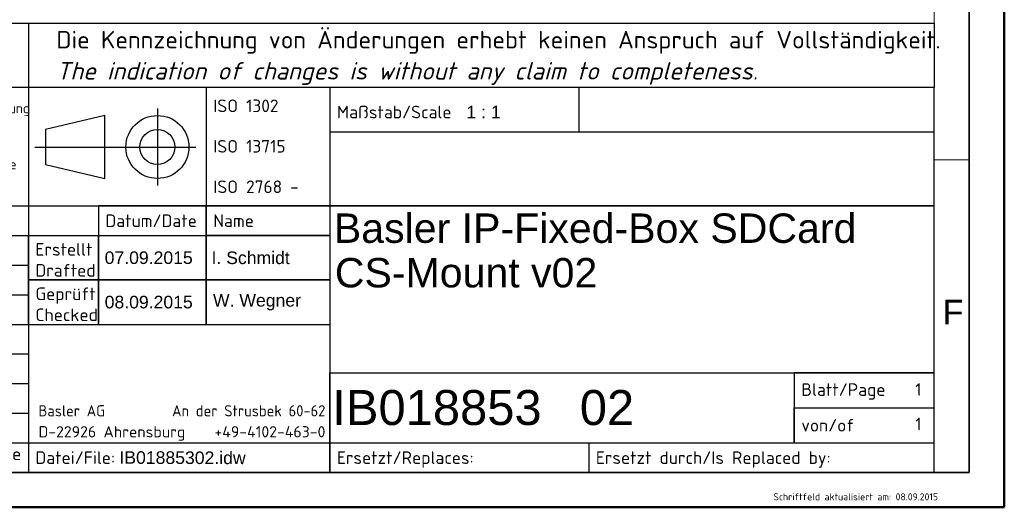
# Model space of a CAD drawing. Header units: millimetres. Extents: x 0 to 420, y 0 to 297.
# Tile 27 of 53: x 279 to 420, y 0 to 70. Entities that reach past the tile are written whole.
import ezdxf
from ezdxf.enums import TextEntityAlignment as Align

# ---------------------------------------------------------------- set-up
doc = ezdxf.new("R2010")
doc.units = ezdxf.units.MM
doc.layers.get('0').update_dxf_attribs({"lineweight": 25})
for name, color, linetype, lineweight in [('001', 7, 'Continuous', 50), ('RAHM2', 7, 'Continuous', 25), ('RAHM3', 7, 'Continuous', 25), ('Rahmen (ISO)', 7, 'Continuous', 70), ('Symbol (ISO)', 7, 'Continuous', 18), ('Titel (ISO)', 7, 'Continuous', 35)]:
    doc.layers.add(name, color=color, linetype=linetype, lineweight=lineweight)
doc.layers.add('Symbole(DIN)', color=3, linetype='Continuous', lineweight=25, true_color=0x00ff00)
doc.styles.add('Aktuell-DIN', font='arial.ttf')
doc.styles.add('Notiztext (DIN)', font='isocpeur.ttf')
doc.styles.get("Standard").update_dxf_attribs({"font": 'isocpeur.ttf'})
doc.styles.add('Textstil17', font='isocpeur.ttf', dxfattribs={"width": 1.030042})
doc.styles.add('Textstil19', font='isocpeur.ttf', dxfattribs={"width": 0.963071})
doc.styles.add('Textstil32', font='arial.ttf')
doc.styles.add('Textstil38', font='arial.ttf')
doc.styles.add('Textstil70', font='arial.ttf', dxfattribs={"width": 0.85})
doc.styles.add('Textstil73', font='arial.ttf', dxfattribs={"width": 0.8})
doc.styles.add('Textstil76', font='arial.ttf', dxfattribs={"width": 0.6})
doc.styles.add('Textstil80', font='arial.ttf', dxfattribs={"width": 0.6})
doc.styles.add('Textstil81', font='arial.ttf')
doc.styles.add('Textstil83', font='isocpeur.ttf')
doc.styles.add('Textstil88', font='arial.ttf')
doc.styles.add('Textstil89', font='isocpeur.ttf', dxfattribs={"width": 0.8})
doc.styles.add('Textstil91', font='isocpeur.ttf')

# ---------------------------------------------------------------- blocks, each defined once
blk = doc.blocks.new('Ränder Basler-A3')
at = {"layer": '001'}
for p, q in [((420, 297), (420, 0)), ((420, 0), (0, 0))]:
    blk.add_line(p, q, dxfattribs=at)
at = {"layer": '001', "color": 7, "linetype": 'Continuous', "lineweight": 35}
for p, q in [((415, 292), (415, 5)), ((415, 5), (5, 5))]:
    blk.add_line(p, q, dxfattribs=at)
at = {"layer": '001', "color": 7, "linetype": 'Continuous', "lineweight": 18}
blk.add_line((410, 287), (410, 5), dxfattribs=at)
at = {"layer": 'Rahmen (ISO)', "color": 7, "linetype": 'Continuous', "lineweight": 18}
blk.add_line((415, 49.67), (410, 49.67), dxfattribs=at)
at = {"layer": 'Symbole(DIN)', "color": 250, "true_color": 0x3f3f3f, "insert": (411.17, 27.91), "char_height": 3.5, "attachment_point": 4, "style": 'Aktuell-DIN'}
blk.add_mtext('\\fArial|b0|i0;F', dxfattribs=at)
blk = doc.blocks.new('Schriftfelder Basler')
for p, q in [((0, 54.99), (-182.88, 54.99)), ((0, 0), (0, 54.99))]:
    blk.add_line(p, q)
at = {"layer": 'RAHM2'}
for p, q in [((-104.03, 54.99), (-104.03, 38.07)), ((-50.8, 54.99), (-50.8, 48.66)), ((-118.5, 51), (-127, 49)), ((-118.5, 42), (-118.5, 51)), ((-111, 52), (-111, 41)), ((-127, 49), (-127, 44)), ((-86.36, 48.66), (0, 48.66)), ((-128.5, 46.5), (-105.5, 46.5)), ((-127, 44), (-118.5, 42)), ((-119.43, 38.07), (-119.43, 33.84)), ((-182.88, 33.84), (-104.03, 33.84)), ((-182.88, 29.61), (-129.43, 29.61)), ((-182.88, 25.38), (-129.43, 25.38)), ((-182.88, 21.15), (-129.43, 21.15)), ((-129.43, 21.15), (-86.36, 21.15)), ((-182.88, 16.92), (-129.43, 16.92)), ((-20, 14.23), (-20, 9.23)), ((-182.88, 12.69), (-129.43, 12.69)), ((-182.88, 8.46), (-129.43, 8.46)), ((-20, 9.23), (0, 9.23)), ((-182.88, 4.23), (0, 4.23))]:
    blk.add_line(p, q, dxfattribs=at)
for radius in [4.5, 2.5]:
    blk.add_circle((-111, 46.5), radius, dxfattribs=at)
at = {"layer": 'RAHM3'}
for p, q in [((-182.88, 64.19), (0, 64.19)), ((-129.43, 64.19), (-129.43, 54.99)), ((0, 64.19), (0, 54.99)), ((0, 54.99), (-182.88, 54.99)), ((-129.43, 54.99), (-129.43, 33.84)), ((-86.36, 54.99), (-86.36, 14.23)), ((-182.88, 38.07), (-119.43, 38.07)), ((-129.43, 21.15), (-129.43, 0)), ((-86.36, 14.23), (-20, 14.23)), ((-49.36, 4.23), (-49.36, 0))]:
    blk.add_line(p, q, dxfattribs=at)
at = {"layer": 'Titel (ISO)'}
for p, q in [((-119.43, 38.07), (-104.03, 38.07)), ((-104.03, 38.07), (-104.03, 21.15)), ((-104.03, 38.07), (-86.36, 38.07)), ((-86.36, 38.07), (0, 38.07)), ((-129.43, 33.84), (-129.43, 27.5)), ((-119.43, 33.84), (-119.43, 29.61)), ((-104.03, 33.84), (-86.36, 33.84)), ((-119.43, 29.61), (-119.43, 25.38)), ((-129.43, 27.5), (-86.36, 27.5)), ((-129.43, 27.5), (-129.43, 21.15)), ((-119.43, 25.38), (-119.43, 21.15)), ((-86.36, 14.23), (-86.36, 4.23)), ((-20, 14.23), (0, 14.23)), ((-20, 9.23), (-20, 4.23)), ((-86.36, 4.23), (-86.36, 0)), ((-137.28, 0), (-129.43, 0)), ((-129.43, 0), (0, 0))]:
    blk.add_line(p, q, dxfattribs=at)
at = {"layer": 'RAHM2', "style": 'Textstil83'}
for s, p in [('Maßstab/Scale', (-85.36, 50.6)), ('Datei/File:', (-128.43, 1.2)), ('Ersetzt/Replaces:', (-85.36, 1.2)), ('Ersetzt durch/Is Replaced by:', (-48.36, 1.2))]:
    blk.add_text(s, height=1.8, dxfattribs=at).set_placement(p)
for s, p in [('Datum/Date', (-118.43, 35.96)), ('Name', (-103.03, 35.96)), ('von/of', (-19, 6.73))]:
    blk.add_text(s, height=1.8, dxfattribs=at).set_placement(p, align=Align.MIDDLE_LEFT)
at = {"layer": 'RAHM2'}
for s, style, width, p, p2 in [('Basler AG          An der Strusbek 60-62', 'Textstil19', 0.963346, (-128, 8), (-87, 8)), ('D-22926 Ahrensburg    +49-4102-463-0', 'Textstil17', 1.029117, (-128, 5), (-87, 5))]:
    blk.add_text(s, height=1.6, dxfattribs=dict(at, style=style, width=width)).set_placement(p, p2, align=Align.FIT)
at = {"layer": 'RAHM2', "style": 'Textstil83'}
blk.add_text('Name', height=1.8, dxfattribs=at).set_placement((-133.36, 1.2), align=Align.BOTTOM_CENTER)
at = {"layer": 'RAHM2', "insert": (-103.03, 46.6), "char_height": 1.8, "width": 61.1649, "attachment_point": 4, "line_spacing_factor": 1.928316}
blk.add_mtext('\\fISOCPEUR|b0|i0;\\H1.8000;ISO 1302\\PISO 13715\\PISO 2768 - ', dxfattribs=at)
at = {"layer": 'RAHM2', "char_height": 1.8, "attachment_point": 4}
for s, insert, width in [('\\fISOCPEUR|b0|i0;\\H1.8000;Erstellt\\PDrafted', (-128.43, 30.37), 9.4026), ('\\fISOCPEUR|b0|i0;\\H1.8000;Geprüft\\PChecked', (-128.43, 24.02), 8.6343)]:
    blk.add_mtext(s, dxfattribs=dict(at, insert=insert, width=width))
at = {"layer": 'Symbol (ISO)', "insert": (-125.43, 63.09), "char_height": 2.5, "attachment_point": 1, "line_spacing_factor": 1.068348, "style": 'Notiztext (DIN)'}
blk.add_mtext('\\fISOCPEUR|b0|i0;\\H2.5000;Die Kennzeichnung von Änderungen erhebt keinen Anspruch auf Vollständigkeit.\\P\\fISOCPEUR|b0|i1;\\H2.5000;The indication of changes is without any claim to completeness.', dxfattribs=at)
at = {"layer": 'Titel (ISO)', "style": 'Textstil83'}
blk.add_text('Blatt/Page', height=1.8, dxfattribs=at).set_placement((-19, 12.73), align=Align.TOP_LEFT)
at = {"layer": 'Titel (ISO)', "insert": (-182.08, 46.82), "char_height": 1.4, "width": 52.7558, "attachment_point": 4, "line_spacing_factor": 0.857143, "style": 'Notiztext (DIN)'}
blk.add_mtext('\\fISOCPEUR|b0|i0;\\H1.4000;Diese Unterlage ist unser geistiges Eigentum. Sie darf Dritten nicht zur Kenntnis gelangen und ist nach Erledigung des Überlassungsgrundes zurückzusenden bzw. zu vernichten.\\P \\PThis document is our intellectual property. It must not be disclosed to third parties and must be returned or destroyed after the related task is accomplished.', dxfattribs=at)
at = {"layer": 'Titel (ISO)', "insert": (-116.43, 1.2), "char_height": 1.8, "width": 25.0175, "attachment_point": 7, "rotation": 359.8098, "style": 'Notiztext (DIN)'}
blk.add_mtext('\\fArial|b0|i0;\\H1.8000;IB01885302.idw', dxfattribs=at)
at = {"layer": 'Titel (ISO)', "color": 9, "true_color": 0xc0c0c0, "insert": (-23, -3), "char_height": 1, "attachment_point": 1, "style": 'Notiztext (DIN)'}
blk.add_mtext('\\fISOCPEUR|b0|i0;\\H1.0000;Schriftfeld aktualisiert am: 08.09.2015', dxfattribs=at)
at = {"layer": 'Titel (ISO)'}
for tag, p, height, style in [('FirstViewScale_001', (-66.85, 50.6), 1.8, 'Textstil88'), ('SPI_Zeichnungsname_001', (-85.79, 32.8), 4.2, 'Textstil81'), ('SPI_Anlagedatum_001', (-118.53, 29.78), 1.8, 'Textstil88'), ('SPI_Anleger_001', (-103.26, 29.77), 1.8, 'Textstil88'), ('SPI_Zeichnungsname_002', (-85.65, 26.43), 4.2, 'Textstil81'), ('SPI_Pruefdatum_001', (-118.53, 23.43), 1.8, 'Textstil88'), ('SPI_Pruefer_001', (-103.06, 23.69), 1.8, 'Textstil88'), ('Blattnummer_001', (-2.72, 10.94), 1.79, 'Textstil91'), ('SPI_Zeichnungsnr_001', (-86.01, 6.76), 5, 'Textstil32'), ('SPI_Version_001', (-50.65, 6.76), 5, 'Textstil32'), ('Anzahl_Blätter_001', (-2.72, 6.01), 1.8, 'Textstil83'), ('1SPI_Revision_001', (-181.72, 4.76), 2, 'Textstil38')]:
    blk.add_attdef(tag, p, '', height=height, dxfattribs=dict(at, style=style))
at = {"layer": 'Titel (ISO)', "style": 'Textstil83'}
for tag, p in [('SPI_Werkstoff', (-43.36, 47.66)), ('SPI_Halbzeug1', (-85.36, 47.66))]:
    blk.add_attdef(tag, text='', height=1.8, dxfattribs=at).set_placement(p, align=Align.TOP_LEFT)
at = {"layer": 'Titel (ISO)'}
for tag, height, style, width, p in [('SPI_Halbzeug2', 1.8, 'Textstil89', 0.8, (-85.36, 39.07)), ('8SPI_Pruefdatum', 2, 'Textstil73', 0.8, (-150.38, 34.34)), ('8SPI_Pruefer', 2, 'Textstil76', 0.6, (-136.78, 34.34)), ('8SPI_Aenderung', 1.5, 'Textstil80', 0.6, (-176.98, 34.34)), ('7SPI_Pruefdatum', 2, 'Textstil73', 0.8, (-150.38, 30.11)), ('7SPI_Pruefer', 2, 'Textstil76', 0.6, (-136.78, 30.11)), ('7SPI_Aenderung', 1.5, 'Textstil80', 0.6, (-176.98, 30.11)), ('6SPI_Pruefdatum', 2, 'Textstil73', 0.8, (-150.38, 25.88)), ('6SPI_Pruefer', 2, 'Textstil76', 0.6, (-136.78, 25.88)), ('6SPI_Aenderung', 1.5, 'Textstil80', 0.6, (-176.98, 25.88)), ('5SPI_Pruefdatum', 2, 'Textstil73', 0.8, (-150.38, 21.65)), ('5SPI_Pruefer', 2, 'Textstil76', 0.6, (-136.78, 21.65)), ('5SPI_Aenderung', 1.5, 'Textstil80', 0.6, (-176.98, 21.65)), ('4SPI_Pruefdatum', 2, 'Textstil73', 0.8, (-150.38, 17.42)), ('4SPI_Pruefer', 2, 'Textstil76', 0.6, (-136.78, 17.42)), ('4SPI_Aenderung', 1.5, 'Textstil80', 0.6, (-176.98, 17.42)), ('3SPI_Pruefdatum', 2, 'Textstil70', 0.85, (-150.38, 13.19)), ('3SPI_Pruefer', 2, 'Textstil76', 0.6, (-136.78, 13.19)), ('3SPI_Aenderung', 1.5, 'Textstil80', 0.6, (-176.98, 13.19)), ('2SPI_Pruefdatum', 2, 'Textstil73', 0.8, (-150.38, 8.96)), ('2SPI_Pruefer', 2, 'Textstil76', 0.6, (-136.78, 8.96)), ('2SPI_Aenderung', 1.5, 'Textstil80', 0.6, (-176.98, 8.96))]:
    blk.add_attdef(tag, text='', height=height, dxfattribs=dict(at, style=style, width=width)).set_placement(p, align=Align.BOTTOM_LEFT)
at = {"layer": 'Titel (ISO)', "style": 'Textstil38'}
for tag, p in [('8SPI_Revision', (-180.18, 34.34)), ('7SPI_Revision', (-180.18, 30.11)), ('6SPI_Revision', (-180.18, 25.88)), ('5SPI_Revision', (-180.18, 21.65)), ('4SPI_Revision', (-180.18, 17.42)), ('3SPI_Revision', (-180.18, 13.19)), ('2SPI_Revision', (-180.18, 8.96))]:
    blk.add_attdef(tag, text='', height=2, dxfattribs=at).set_placement(p, align=Align.BOTTOM_CENTER)
at = {"layer": 'Titel (ISO)'}
for tag, height, style, p in [('SPI_Unterbenennung', 3.5, 'Notiztext (DIN)', (-85.36, 15.23)), ('SPI_Ersatz_fuer', 1.8, 'Textstil88', (-64.86, 1.2)), ('SPI_Ersetzt_durch', 1.8, 'Textstil88', (-14.36, 1.2))]:
    blk.add_attdef(tag, text='', height=height, dxfattribs=dict(at, style=style)).set_placement(p, align=Align.BOTTOM_LEFT)
for tag, p, height, style, width in [('1SPI_Aenderung_001', (-177.02, 5.17), 1.5, 'Textstil80', 0.6), ('1SPI_Pruefdatum_001', (-150.47, 4.76), 2, 'Textstil73', 0.8), ('1SPI_Pruefer_001', (-136.94, 4.76), 2, 'Textstil76', 0.6)]:
    blk.add_attdef(tag, p, '', height=height, dxfattribs=dict(at, style=style, width=width))

msp = doc.modelspace()

# ---------------------------------------------------------------- block references
msp.add_blockref('Ränder Basler-A3', (0, 0))
ref = msp.add_blockref('Schriftfelder Basler', (410, 5))
ref.add_attrib('SPI_Zeichnungsname_001', 'Basler IP-Fixed-Box SDCard', (324.21, 37.798), dxfattribs={"layer": 'Titel (ISO)', "height": 4.2, "style": 'Textstil81'})
ref.add_attrib('SPI_Zeichnungsnr_001', 'IB018853', (323.989, 11.764), dxfattribs={"layer": 'Titel (ISO)', "height": 5, "style": 'Textstil32'})
ref.add_attrib('FirstViewScale_001', '1 : 1', (343.147, 55.603), dxfattribs={"layer": 'Titel (ISO)', "height": 1.8, "style": 'Textstil88'})
ref.add_attrib('SPI_Anlagedatum_001', '07.09.2015', (291.465, 34.779), dxfattribs={"layer": 'Titel (ISO)', "height": 1.8, "style": 'Textstil88'})
ref.add_attrib('SPI_Anleger_001', 'I. Schmidt', (306.735, 34.767), dxfattribs={"layer": 'Titel (ISO)', "height": 1.8, "style": 'Textstil88'})
ref.add_attrib('SPI_Pruefdatum_001', '08.09.2015', (291.465, 28.434), dxfattribs={"layer": 'Titel (ISO)', "height": 1.8, "style": 'Textstil88'})
ref.add_attrib('SPI_Pruefer_001', 'W. Wegner', (306.939, 28.687), dxfattribs={"layer": 'Titel (ISO)', "height": 1.8, "style": 'Textstil88'})
ref.add_attrib('SPI_Version_001', '02', (359.35, 11.762), dxfattribs={"layer": 'Titel (ISO)', "height": 5, "style": 'Textstil32'})
ref.add_attrib('Anzahl_Blätter_001', '1', (407.28, 11.007), dxfattribs={"layer": 'Titel (ISO)', "height": 1.8, "style": 'Textstil83'})
ref.add_attrib('Blattnummer_001', '1', (407.283, 15.936), dxfattribs={"layer": 'Titel (ISO)', "height": 1.794, "style": 'Textstil91'})
ref.add_attrib('SPI_Zeichnungsname_002', 'CS-Mount v02', (324.348, 31.434), dxfattribs={"layer": 'Titel (ISO)', "height": 4.2, "style": 'Textstil81'})

doc.saveas('drawing.dxf')
